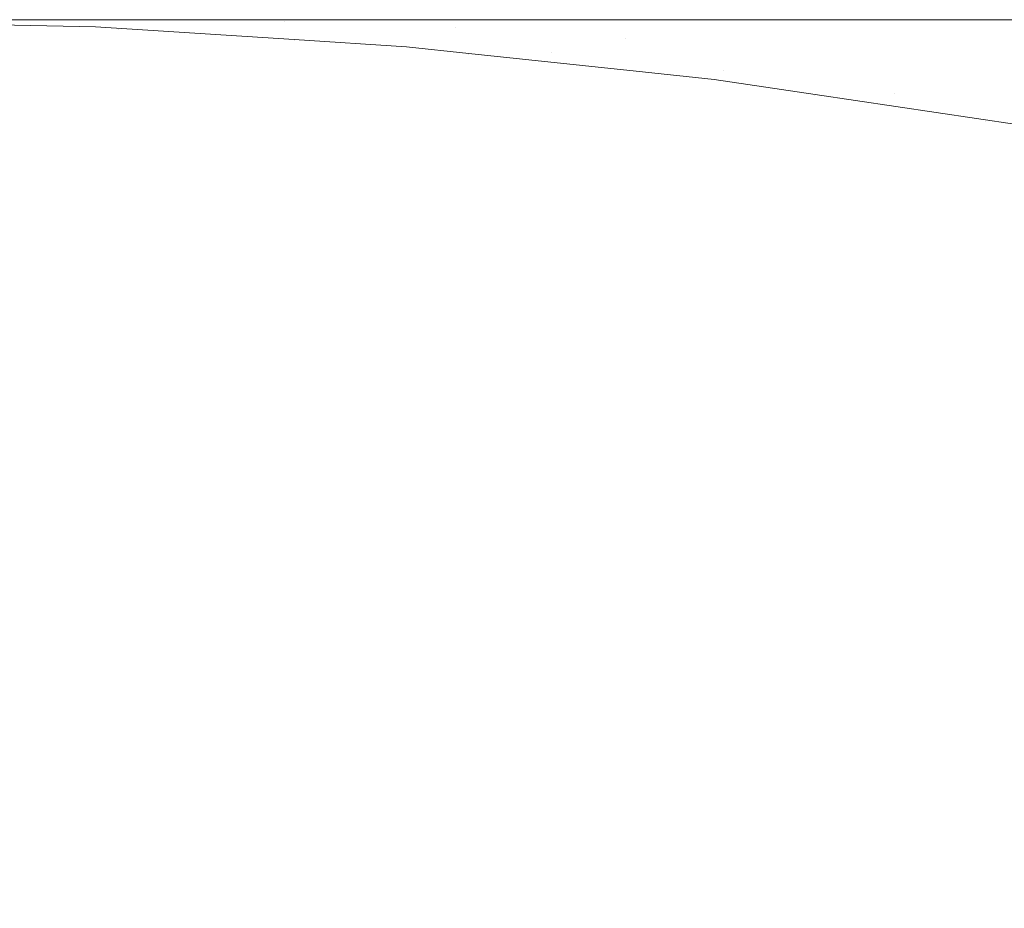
# Model space of a CAD drawing. Header units: centimetres. Extents: x -35.1 to 36.2, y 4.2 to 6.
# Tile 166 of 256: x -11.275 to -11.2516, y 5.979 to 6.0001. Entities that reach past the tile are written whole.
import ezdxf

# ---------------------------------------------------------------- set-up
doc = ezdxf.new("R2010")
doc.units = ezdxf.units.CM
doc.header["$LTSCALE"] = 2.54
doc.layers.add('Lucido design-1', color=7, linetype='Continuous')

# ---------------------------------------------------------------- blocks, each defined once
blk = doc.blocks.new('Gruppo-4-1')
at = {"color": 7, "linetype": 'Continuous', "lineweight": 9}
for points, invisible_edges in [([(-34.958478, 6.000021, -2312.419046), (-6.545495, 6.000089, -2312.42217), (-20.751986, 6.000089, -2312.42217)], 9), ([(-34.958478, 6.000021, -2312.419046), (36.07398, 6.000021, -2312.419046), (7.660997, 6.000089, -2312.42217), (-6.545495, 6.000089, -2312.42217)], 11), ([(-20.751986, 6.000089, -2312.42217), (-11.116703, 6.000089, -2312.637665), (-11.128906, 6.000089, -2312.641752)], 9), ([(-20.751986, 6.000089, -2312.42217), (-11.104026, 6.000089, -2312.63398), (-11.116703, 6.000089, -2312.637665)], 9), ([(-11.128906, 6.000089, -2312.641752), (-11.140605, 6.000089, -2312.646202), (-20.751986, 6.000089, -2312.42217)], 10), ([(-11.140605, 6.000089, -2312.646202), (-11.151778, 6.000089, -2312.650977), (-20.751986, 6.000089, -2312.42217)], 10), ([(-20.751986, 6.000089, -2312.42217), (-11.090912, 6.000089, -2312.630736), (-11.104026, 6.000089, -2312.63398)], 9), ([(-11.151778, 6.000089, -2312.650977), (-11.162411, 6.000089, -2312.656038), (-20.751986, 6.000089, -2312.42217)], 10), ([(-20.751986, 6.000089, -2312.42217), (-11.077409, 6.000089, -2312.627969), (-11.090912, 6.000089, -2312.630736)], 9), ([(-11.162411, 6.000089, -2312.656038), (-11.172497, 6.000089, -2312.661347), (-20.751986, 6.000089, -2312.42217)], 10), ([(-20.751986, 6.000089, -2312.42217), (-11.06357, 6.000089, -2312.625711), (-11.077409, 6.000089, -2312.627969)], 9), ([(-20.751986, 6.000089, -2312.42217), (-11.207552, 6.000089, -2312.684526), (-11.214961, 6.000089, -2312.69061)], 9), ([(-11.172497, 6.000089, -2312.661347), (-11.182034, 6.000089, -2312.666871), (-20.751986, 6.000089, -2312.42217)], 10), ([(-11.214961, 6.000089, -2312.69061), (-11.221874, 6.000089, -2312.696773), (-20.751986, 6.000089, -2312.42217)], 10), ([(-11.221874, 6.000089, -2312.696773), (-11.228309, 6.000089, -2312.702997), (-20.751986, 6.000089, -2312.42217)], 10), ([(-20.751986, 6.000089, -2312.42217), (-11.049459, 6.000089, -2312.62399), (-11.06357, 6.000089, -2312.625711)], 9), ([(-11.228309, 6.000089, -2312.702997), (-11.234285, 6.000089, -2312.709266), (-20.751986, 6.000089, -2312.42217)], 10), ([(-11.182034, 6.000089, -2312.666871), (-11.191026, 6.000089, -2312.672576), (-20.751986, 6.000089, -2312.42217)], 10), ([(-20.751986, 6.000089, -2312.42217), (-11.035145, 6.000089, -2312.622829), (-11.048963, 6.000089, -2312.62395)], 9), ([(-11.234285, 6.000089, -2312.709266), (-11.239819, 6.000089, -2312.715567), (-20.751986, 6.000089, -2312.42217)], 10), ([(-11.048963, 6.000089, -2312.62395), (-11.049459, 6.000089, -2312.62399), (-20.751986, 6.000089, -2312.42217)], 10), ([(-11.239819, 6.000089, -2312.715567), (-11.24493, 6.000089, -2312.721888), (-20.751986, 6.000089, -2312.42217)], 10), ([(-11.01345, 6.000089, -2312.62217), (-11.0207, 6.000089, -2312.622243), (-20.751986, 6.000089, -2312.42217), (-6.545495, 6.000089, -2312.42217)], 10), ([(-11.24493, 6.000089, -2312.721888), (-11.249636, 6.000089, -2312.72822), (-20.751986, 6.000089, -2312.42217)], 10), ([(-11.0207, 6.000089, -2312.622243), (-11.035145, 6.000089, -2312.622829), (-20.751986, 6.000089, -2312.42217)], 10), ([(-11.249636, 6.000089, -2312.72822), (-11.253954, 6.000089, -2312.734556), (-20.751986, 6.000089, -2312.42217)], 10), ([(-11.191026, 6.000089, -2312.672576), (-11.199479, 6.000089, -2312.678431), (-20.751986, 6.000089, -2312.42217)], 10), ([(-11.199479, 6.000089, -2312.678431), (-11.207552, 6.000089, -2312.684526), (-20.751986, 6.000089, -2312.42217)], 10), ([(-11.253954, 6.000089, -2312.734556), (-11.257902, 6.000089, -2312.740891), (-20.751986, 6.000089, -2312.42217)], 10), ([(-11.257902, 6.000089, -2312.740891), (-11.261495, 6.000089, -2312.74722), (-20.751986, 6.000089, -2312.42217)], 10), ([(-11.261495, 6.000089, -2312.74722), (-11.264747, 6.000089, -2312.75354), (-20.751986, 6.000089, -2312.42217)], 10), ([(-11.264747, 6.000089, -2312.75354), (-11.267672, 6.000089, -2312.75985), (-20.751986, 6.000089, -2312.42217)], 10), ([(-20.751986, 6.000089, -2312.42217), (-11.272588, 6.000089, -2312.772437), (-11.27275, 6.000089, -2312.772942)], 9), ([(-11.267672, 6.000089, -2312.75985), (-11.270282, 6.000089, -2312.766149), (-20.751986, 6.000089, -2312.42217)], 10), ([(-11.270282, 6.000089, -2312.766149), (-11.272588, 6.000089, -2312.772437), (-20.751986, 6.000089, -2312.42217)], 10), ([(-11.27275, 6.000089, -2312.772942), (-11.274601, 6.000089, -2312.778716), (-20.751986, 6.000089, -2312.42217)], 10), ([(-11.274601, 6.000089, -2312.778716), (-11.276327, 6.000089, -2312.784986), (-20.751986, 6.000089, -2312.42217)], 10), ([(-11.278951, 6.000089, -2312.797511), (-11.277775, 6.000089, -2312.791251), (-11.268709, 6.00004, -2312.773708), (-11.276814, 5.999998, -2312.82217)], 14), ([(-11.277775, 6.000089, -2312.791251), (-11.276327, 6.000089, -2312.784986), (-11.268709, 6.00004, -2312.773708)], 10), ([(-11.273193, 5.999919, -2312.82217), (-11.276814, 5.999998, -2312.82217), (-11.268709, 6.00004, -2312.773708)], 10), ([(-11.276327, 6.000089, -2312.784986), (-11.274601, 6.000089, -2312.778716), (-11.268709, 6.00004, -2312.773708)], 10), ([(-11.274601, 6.000089, -2312.778716), (-11.27275, 6.000089, -2312.772942), (-11.268709, 6.00004, -2312.773708)], 10), ([(-11.268709, 6.00004, -2312.773708), (-11.264664, 5.999894, -2312.774476), (-11.273193, 5.999919, -2312.82217)], 11), ([(-11.268709, 6.00004, -2312.773708), (-11.27275, 6.000089, -2312.772942), (-11.272588, 6.000089, -2312.772437), (-11.270282, 6.000089, -2312.766149)], 9), ([(-11.270282, 6.000089, -2312.766149), (-11.267672, 6.000089, -2312.75985), (-11.268709, 6.00004, -2312.773708)], 10), ([(-11.267672, 6.000089, -2312.75985), (-11.264747, 6.000089, -2312.75354), (-11.268709, 6.00004, -2312.773708)], 10), ([(-11.264747, 6.000089, -2312.75354), (-11.261495, 6.000089, -2312.74722), (-11.268709, 6.00004, -2312.773708)], 10), ([(-11.261495, 6.000089, -2312.74722), (-11.257902, 6.000089, -2312.740891), (-11.245829, 6.00004, -2312.729523), (-11.268709, 6.00004, -2312.773708)], 14), ([(-11.245829, 6.00004, -2312.729523), (-11.242146, 5.999894, -2312.730991), (-11.264664, 5.999894, -2312.774476), (-11.268709, 6.00004, -2312.773708)], 15), ([(-11.257902, 6.000089, -2312.740891), (-11.253954, 6.000089, -2312.734556), (-11.245829, 6.00004, -2312.729523)], 10), ([(-11.253954, 6.000089, -2312.734556), (-11.249636, 6.000089, -2312.72822), (-11.245829, 6.00004, -2312.729523)], 10), ([(-34.958478, 6.000021, -2312.419046), (-34.958478, 5.999993, -2312.417808), (36.07398, 5.999993, -2312.417808), (36.07398, 6.000021, -2312.419046)], 10), ([(36.07398, 5.999993, -2312.417808), (-34.958478, 5.999993, -2312.417808), (-34.958478, 5.999708, -2312.413454), (36.07398, 5.999708, -2312.413454)], 5), ([(-11.276821, 5.999845, -2313.028414), (-11.272656, 5.999699, -2313.028414), (-11.272676, 5.999456, -2313.031524), (-11.276831, 5.999602, -2313.031524)], 15), ([(-11.276815, 5.999991, -2313.025294), (-11.272643, 5.999845, -2313.025294), (-11.272656, 5.999699, -2313.028414), (-11.276821, 5.999845, -2313.028414)], 15), ([(-11.276815, 5.999991, -2313.025294), (-11.276814, 5.999998, -2313.02217), (-11.273193, 5.999919, -2313.02217)], 9), ([(-11.273193, 5.999919, -2313.02217), (-11.272643, 5.999845, -2313.025294), (-11.276815, 5.999991, -2313.025294)], 11), ([(-11.276814, 5.999998, -2312.82217), (-11.273193, 5.999919, -2312.82217), (-11.273193, 5.999919, -2313.02217), (-11.276814, 5.999998, -2313.02217)], 10), ([(-11.268481, 5.999615, -2313.02217), (-11.273193, 5.999919, -2313.02217), (-11.273193, 5.999919, -2312.82217), (-11.268481, 5.999615, -2312.82217)], 10), ([(-11.268481, 5.999615, -2312.82217), (-11.273193, 5.999919, -2312.82217), (-11.264664, 5.999894, -2312.774476)], 10), ([(-11.272643, 5.999845, -2313.025294), (-11.273193, 5.999919, -2313.02217), (-11.268481, 5.999615, -2313.02217)], 9), ([(-11.268503, 5.999456, -2313.028414), (-11.272656, 5.999699, -2313.028414), (-11.272643, 5.999845, -2313.025294), (-11.268484, 5.999602, -2313.025294)], 15), ([(-11.268481, 5.999615, -2313.02217), (-11.268484, 5.999602, -2313.025294), (-11.272643, 5.999845, -2313.025294)], 11), ([(-11.264664, 5.999894, -2312.774476), (-11.260631, 5.99965, -2312.775242), (-11.268481, 5.999615, -2312.82217)], 11), ([(-11.260631, 5.99965, -2312.775242), (-11.264664, 5.999894, -2312.774476), (-11.242146, 5.999894, -2312.730991), (-11.238475, 5.99965, -2312.732454)], 15), ([(36.07398, 5.999708, -2312.413454), (-34.958478, 5.999708, -2312.413454), (-34.958478, 5.999233, -2312.409117), (36.07398, 5.999233, -2312.409117)], 5), ([(-11.276831, 5.999602, -2313.031524), (-11.272676, 5.999456, -2313.031524), (-11.272704, 5.999117, -2313.034621), (-11.276845, 5.999262, -2313.034621)], 15), ([(-11.268533, 5.999214, -2313.031524), (-11.272676, 5.999456, -2313.031524), (-11.272656, 5.999699, -2313.028414), (-11.268503, 5.999456, -2313.028414)], 15), ([(-11.268484, 5.999602, -2313.025294), (-11.264344, 5.999262, -2313.025294), (-11.264368, 5.999117, -2313.028414), (-11.268503, 5.999456, -2313.028414)], 15), ([(-11.268484, 5.999602, -2313.025294), (-11.268481, 5.999615, -2313.02217), (-11.265819, 5.999443, -2313.02217)], 9), ([(-11.265819, 5.999443, -2313.02217), (-11.264344, 5.999262, -2313.025294), (-11.268484, 5.999602, -2313.025294)], 11), ([(-11.268481, 5.999615, -2312.82217), (-11.260631, 5.99965, -2312.775242), (-11.262383, 5.99931, -2312.798818)], 11), ([(-11.268481, 5.999615, -2312.82217), (-11.265819, 5.999443, -2312.82217), (-11.265819, 5.999443, -2313.02217), (-11.268481, 5.999615, -2313.02217)], 10), ([(-11.262383, 5.99931, -2312.798818), (-11.265819, 5.999443, -2312.82217), (-11.268481, 5.999615, -2312.82217)], 9), ([(-11.260631, 5.99965, -2312.775242), (-11.256616, 5.99931, -2312.776004), (-11.262383, 5.99931, -2312.798818)], 11), ([(-11.260631, 5.99965, -2312.775242), (-11.238475, 5.99965, -2312.732454), (-11.247294, 5.99931, -2312.754228)], 11), ([(-11.247294, 5.99931, -2312.754228), (-11.256616, 5.99931, -2312.776004), (-11.260631, 5.99965, -2312.775242)], 11), ([(-11.268576, 5.998875, -2313.034621), (-11.272704, 5.999117, -2313.034621), (-11.272676, 5.999456, -2313.031524), (-11.268533, 5.999214, -2313.031524)], 15), ([(-11.268503, 5.999456, -2313.028414), (-11.264368, 5.999117, -2313.028414), (-11.264409, 5.998875, -2313.031524), (-11.268533, 5.999214, -2313.031524)], 15), ([(-11.264338, 5.999286, -2313.02217), (-11.265819, 5.999443, -2313.02217), (-11.265819, 5.999443, -2312.82217), (-11.264338, 5.999286, -2312.82217)], 10), ([(-11.262383, 5.99931, -2312.798818), (-11.264338, 5.999286, -2312.82217), (-11.265819, 5.999443, -2312.82217)], 9), ([(-11.265819, 5.999443, -2313.02217), (-11.264338, 5.999286, -2313.02217), (-11.264344, 5.999262, -2313.025294)], 10), ([(36.07398, 5.999233, -2312.409117), (-34.958478, 5.999233, -2312.409117), (-34.958478, 5.998569, -2312.404805), (36.07398, 5.998569, -2312.404805)], 5), ([(-11.276845, 5.999262, -2313.034621), (-11.272704, 5.999117, -2313.034621), (-11.272741, 5.998683, -2313.0377), (-11.276863, 5.998827, -2313.0377)], 15), ([(-11.26863, 5.998442, -2313.0377), (-11.272741, 5.998683, -2313.0377), (-11.272704, 5.999117, -2313.034621), (-11.268576, 5.998875, -2313.034621)], 15), ([(-11.268533, 5.999214, -2313.031524), (-11.264409, 5.998875, -2313.031524), (-11.264465, 5.998538, -2313.034621), (-11.268576, 5.998875, -2313.034621)], 15), ([(-11.260308, 5.998442, -2313.031524), (-11.264409, 5.998875, -2313.031524), (-11.264368, 5.999117, -2313.028414), (-11.260258, 5.998683, -2313.028414)], 15), ([(-11.260258, 5.998683, -2313.028414), (-11.264368, 5.999117, -2313.028414), (-11.264344, 5.999262, -2313.025294), (-11.260227, 5.998827, -2313.025294)], 15), ([(-11.260227, 5.998827, -2313.025294), (-11.264344, 5.999262, -2313.025294), (-11.264338, 5.999286, -2313.02217), (-11.26022, 5.998848, -2313.02217)], 11), ([(-11.26022, 5.998848, -2312.82217), (-11.264338, 5.999286, -2312.82217), (-11.262383, 5.99931, -2312.798818), (-11.258297, 5.998875, -2312.799201)], 14), ([(-11.264338, 5.999286, -2312.82217), (-11.26022, 5.998848, -2312.82217), (-11.26022, 5.998848, -2313.02217), (-11.264338, 5.999286, -2313.02217)], 10), ([(-11.258297, 5.998875, -2312.799201), (-11.262383, 5.99931, -2312.798818), (-11.256616, 5.99931, -2312.776004), (-11.252624, 5.998875, -2312.776762)], 15), ([(-11.252624, 5.998875, -2312.776762), (-11.256616, 5.99931, -2312.776004), (-11.247294, 5.99931, -2312.754228), (-11.243455, 5.998875, -2312.755343)], 15), ([(-11.268576, 5.998875, -2313.034621), (-11.264465, 5.998538, -2313.034621), (-11.264538, 5.998107, -2313.0377), (-11.26863, 5.998442, -2313.0377)], 15), ([(-11.260379, 5.998107, -2313.034621), (-11.264465, 5.998538, -2313.034621), (-11.264409, 5.998875, -2313.031524), (-11.260308, 5.998442, -2313.031524)], 15), ([(-11.258524, 5.998668, -2312.82217), (-11.26022, 5.998848, -2312.82217), (-11.258297, 5.998875, -2312.799201)], 10), ([(-11.256133, 5.998313, -2312.82217), (-11.258524, 5.998668, -2312.82217), (-11.258297, 5.998875, -2312.799201)], 10), ([(-11.258297, 5.998875, -2312.799201), (-11.25424, 5.998346, -2312.799582), (-11.256133, 5.998313, -2312.82217)], 11), ([(-11.252624, 5.998875, -2312.776762), (-11.248661, 5.998346, -2312.777514), (-11.25424, 5.998346, -2312.799582), (-11.258297, 5.998875, -2312.799201)], 15), ([(-11.243455, 5.998875, -2312.755343), (-11.239645, 5.998346, -2312.75645), (-11.248661, 5.998346, -2312.777514), (-11.252624, 5.998875, -2312.776762)], 15), ([(-11.276863, 5.998827, -2313.0377), (-11.272741, 5.998683, -2313.0377), (-11.272785, 5.998154, -2313.040757), (-11.276885, 5.998298, -2313.040757)], 15), ([(-11.268696, 5.997915, -2313.040757), (-11.272785, 5.998154, -2313.040757), (-11.272741, 5.998683, -2313.0377), (-11.26863, 5.998442, -2313.0377)], 15), ([(-11.260258, 5.998683, -2313.028414), (-11.256177, 5.998154, -2313.028414), (-11.256237, 5.997915, -2313.031524), (-11.260308, 5.998442, -2313.031524)], 15), ([(-11.260227, 5.998827, -2313.025294), (-11.256141, 5.998298, -2313.025294), (-11.256177, 5.998154, -2313.028414), (-11.260258, 5.998683, -2313.028414)], 15), ([(-11.260227, 5.998827, -2313.025294), (-11.26022, 5.998848, -2313.02217), (-11.258524, 5.998668, -2313.02217)], 9), ([(-11.256141, 5.998298, -2313.025294), (-11.260227, 5.998827, -2313.025294), (-11.258524, 5.998668, -2313.02217)], 11), ([(-11.26022, 5.998848, -2312.82217), (-11.258524, 5.998668, -2312.82217), (-11.258524, 5.998668, -2313.02217), (-11.26022, 5.998848, -2313.02217)], 10), ([(-11.256133, 5.998313, -2313.02217), (-11.258524, 5.998668, -2313.02217), (-11.258524, 5.998668, -2312.82217), (-11.256133, 5.998313, -2312.82217)], 10), ([(-11.258524, 5.998668, -2313.02217), (-11.256133, 5.998313, -2313.02217), (-11.256141, 5.998298, -2313.025294)], 10), ([(36.07398, 5.998569, -2312.404805), (-34.958478, 5.998569, -2312.404805), (-34.958478, 5.997718, -2312.400526), (36.07398, 5.997718, -2312.400526)], 5), ([(-11.26863, 5.998442, -2313.0377), (-11.264538, 5.998107, -2313.0377), (-11.264626, 5.997582, -2313.040757), (-11.268696, 5.997915, -2313.040757)], 15), ([(-11.260469, 5.997677, -2313.0377), (-11.264538, 5.998107, -2313.0377), (-11.264465, 5.998538, -2313.034621), (-11.260379, 5.998107, -2313.034621)], 15), ([(-11.260308, 5.998442, -2313.031524), (-11.256237, 5.997915, -2313.031524), (-11.256322, 5.997582, -2313.034621), (-11.260379, 5.998107, -2313.034621)], 15), ([(-11.276885, 5.998298, -2313.040757), (-11.272785, 5.998154, -2313.040757), (-11.272837, 5.997534, -2313.043786), (-11.276911, 5.997677, -2313.043786)], 15), ([(-11.252132, 5.997534, -2313.028414), (-11.256177, 5.998154, -2313.028414), (-11.256141, 5.998298, -2313.025294), (-11.25209, 5.997677, -2313.025294)], 15), ([(-11.25209, 5.997677, -2313.025294), (-11.256141, 5.998298, -2313.025294), (-11.256133, 5.998313, -2313.02217)], 11), ([(-11.251348, 5.997602, -2312.82217), (-11.256133, 5.998313, -2312.82217), (-11.25424, 5.998346, -2312.799582)], 10), ([(-11.256133, 5.998313, -2312.82217), (-11.251348, 5.997602, -2312.82217), (-11.251348, 5.997602, -2313.02217), (-11.256133, 5.998313, -2313.02217)], 10), ([(-11.256133, 5.998313, -2313.02217), (-11.251348, 5.997602, -2313.02217), (-11.25209, 5.997677, -2313.025294)], 10), ([(-11.25424, 5.998346, -2312.799582), (-11.250218, 5.997724, -2312.799959), (-11.251348, 5.997602, -2312.82217)], 11), ([(-11.250218, 5.997724, -2312.799959), (-11.25424, 5.998346, -2312.799582), (-11.248661, 5.998346, -2312.777514), (-11.244733, 5.997724, -2312.77826)], 15), ([(-11.268774, 5.997296, -2313.043786), (-11.272837, 5.997534, -2313.043786), (-11.272785, 5.998154, -2313.040757), (-11.268696, 5.997915, -2313.040757)], 15), ([(-11.260579, 5.997154, -2313.040757), (-11.264626, 5.997582, -2313.040757), (-11.264538, 5.998107, -2313.0377), (-11.260469, 5.997677, -2313.0377)], 15), ([(-11.260379, 5.998107, -2313.034621), (-11.256322, 5.997582, -2313.034621), (-11.25643, 5.997154, -2313.0377), (-11.260469, 5.997677, -2313.0377)], 15), ([(-11.252202, 5.997296, -2313.031524), (-11.256237, 5.997915, -2313.031524), (-11.256177, 5.998154, -2313.028414), (-11.252132, 5.997534, -2313.028414)], 15), ([(36.07398, 5.997718, -2312.400526), (-34.958478, 5.997718, -2312.400526), (-34.958478, 5.996681, -2312.396288), (36.07398, 5.996681, -2312.396288)], 5), ([(-11.268696, 5.997915, -2313.040757), (-11.264626, 5.997582, -2313.040757), (-11.264729, 5.996965, -2313.043786), (-11.268774, 5.997296, -2313.043786)], 15), ([(-11.2523, 5.996965, -2313.034621), (-11.256322, 5.997582, -2313.034621), (-11.256237, 5.997915, -2313.031524), (-11.252202, 5.997296, -2313.031524)], 15), ([(-11.276911, 5.997677, -2313.043786), (-11.272837, 5.997534, -2313.043786), (-11.272896, 5.996823, -2313.046785), (-11.276941, 5.996964, -2313.046785)], 15), ([(-11.268863, 5.996587, -2313.046785), (-11.272896, 5.996823, -2313.046785), (-11.272837, 5.997534, -2313.043786), (-11.268774, 5.997296, -2313.043786)], 15), ([(-11.260708, 5.99654, -2313.043786), (-11.264729, 5.996965, -2313.043786), (-11.264626, 5.997582, -2313.040757), (-11.260579, 5.997154, -2313.040757)], 15), ([(-11.260469, 5.997677, -2313.0377), (-11.25643, 5.997154, -2313.0377), (-11.256562, 5.996634, -2313.040757), (-11.260579, 5.997154, -2313.040757)], 15), ([(-11.252426, 5.99654, -2313.0377), (-11.25643, 5.997154, -2313.0377), (-11.256322, 5.997582, -2313.034621), (-11.2523, 5.996965, -2313.034621)], 15), ([(-11.252132, 5.997534, -2313.028414), (-11.248128, 5.996823, -2313.028414), (-11.248208, 5.996587, -2313.031524), (-11.252202, 5.997296, -2313.031524)], 15), ([(-11.25209, 5.997677, -2313.025294), (-11.24808, 5.996964, -2313.025294), (-11.248128, 5.996823, -2313.028414), (-11.252132, 5.997534, -2313.028414)], 15), ([(-11.24808, 5.996964, -2313.025294), (-11.25209, 5.997677, -2313.025294), (-11.251348, 5.997602, -2313.02217)], 11), ([(-11.268774, 5.997296, -2313.043786), (-11.264729, 5.996965, -2313.043786), (-11.264848, 5.996257, -2313.046785), (-11.268863, 5.996587, -2313.046785)], 15), ([(-11.252202, 5.997296, -2313.031524), (-11.248208, 5.996587, -2313.031524), (-11.24832, 5.996257, -2313.034621), (-11.2523, 5.996965, -2313.034621)], 15), ([(-11.260579, 5.997154, -2313.040757), (-11.256562, 5.996634, -2313.040757), (-11.256716, 5.996023, -2313.043786), (-11.260708, 5.99654, -2313.043786)], 15), ([(-11.252579, 5.996023, -2313.040757), (-11.256562, 5.996634, -2313.040757), (-11.25643, 5.997154, -2313.0377), (-11.252426, 5.99654, -2313.0377)], 15), ([(-11.276941, 5.996964, -2313.046785), (-11.272896, 5.996823, -2313.046785), (-11.272963, 5.996023, -2313.04975), (-11.276975, 5.996163, -2313.04975)], 15), ([(-11.268964, 5.995789, -2313.04975), (-11.272963, 5.996023, -2313.04975), (-11.272896, 5.996823, -2313.046785), (-11.268863, 5.996587, -2313.046785)], 15), ([(-11.260856, 5.995836, -2313.046785), (-11.264848, 5.996257, -2313.046785), (-11.264729, 5.996965, -2313.043786), (-11.260708, 5.99654, -2313.043786)], 15), ([(-11.2523, 5.996965, -2313.034621), (-11.24832, 5.996257, -2313.034621), (-11.248463, 5.995836, -2313.0377), (-11.252426, 5.99654, -2313.0377)], 15), ([(36.07398, 5.996681, -2312.396288), (-34.958478, 5.996681, -2312.396288), (-34.958478, 5.99546, -2312.392099), (36.07398, 5.99546, -2312.392099)], 5), ([(-11.268863, 5.996587, -2313.046785), (-11.264848, 5.996257, -2313.046785), (-11.264982, 5.995462, -2313.04975), (-11.268964, 5.995789, -2313.04975)], 15), ([(-11.260708, 5.99654, -2313.043786), (-11.256716, 5.996023, -2313.043786), (-11.256893, 5.995323, -2313.046785), (-11.260856, 5.995836, -2313.046785)], 15), ([(-11.252759, 5.995416, -2313.043786), (-11.256716, 5.996023, -2313.043786), (-11.256562, 5.996634, -2313.040757), (-11.252579, 5.996023, -2313.040757)], 15), ([(-11.252426, 5.99654, -2313.0377), (-11.248463, 5.995836, -2313.0377), (-11.248637, 5.995323, -2313.040757), (-11.252579, 5.996023, -2313.040757)], 15), ([(-11.276975, 5.996163, -2313.04975), (-11.272963, 5.996023, -2313.04975), (-11.273038, 5.995136, -2313.052675), (-11.277012, 5.995276, -2313.052675)], 15), ([(-11.261023, 5.995044, -2313.04975), (-11.264982, 5.995462, -2313.04975), (-11.264848, 5.996257, -2313.046785), (-11.260856, 5.995836, -2313.046785)], 15), ([(-11.269075, 5.994905, -2313.052675), (-11.273038, 5.995136, -2313.052675), (-11.272963, 5.996023, -2313.04975), (-11.268964, 5.995789, -2313.04975)], 15), ([(-11.260856, 5.995836, -2313.046785), (-11.256893, 5.995323, -2313.046785), (-11.257093, 5.994535, -2313.04975), (-11.261023, 5.995044, -2313.04975)], 15), ([(-11.252965, 5.99472, -2313.046785), (-11.256893, 5.995323, -2313.046785), (-11.256716, 5.996023, -2313.043786), (-11.252759, 5.995416, -2313.043786)], 15), ([(-11.252579, 5.996023, -2313.040757), (-11.248637, 5.995323, -2313.040757), (-11.248842, 5.99472, -2313.043786), (-11.252759, 5.995416, -2313.043786)], 15), ([(-11.268964, 5.995789, -2313.04975), (-11.264982, 5.995462, -2313.04975), (-11.26513, 5.994581, -2313.052675), (-11.269075, 5.994905, -2313.052675)], 15), ([(36.07398, 5.99546, -2312.392099), (-34.958478, 5.99546, -2312.392099), (-34.958478, 5.994058, -2312.387968), (36.07398, 5.994058, -2312.387968)], 5), ([(-11.261207, 5.994167, -2313.052675), (-11.26513, 5.994581, -2313.052675), (-11.264982, 5.995462, -2313.04975), (-11.261023, 5.995044, -2313.04975)], 15), ([(-11.252759, 5.995416, -2313.043786), (-11.248842, 5.99472, -2313.043786), (-11.249077, 5.99403, -2313.046785), (-11.252965, 5.99472, -2313.046785)], 15), ([(-11.277012, 5.995276, -2313.052675), (-11.273038, 5.995136, -2313.052675), (-11.273119, 5.994166, -2313.055559), (-11.277052, 5.994304, -2313.055559)], 15), ([(-11.269196, 5.993937, -2313.055559), (-11.273119, 5.994166, -2313.055559), (-11.273038, 5.995136, -2313.052675), (-11.269075, 5.994905, -2313.052675)], 15), ([(-11.253197, 5.993938, -2313.04975), (-11.257093, 5.994535, -2313.04975), (-11.256893, 5.995323, -2313.046785), (-11.252965, 5.99472, -2313.046785)], 15), ([(-11.269075, 5.994905, -2313.052675), (-11.26513, 5.994581, -2313.052675), (-11.265291, 5.993616, -2313.055559), (-11.269196, 5.993937, -2313.055559)], 15), ([(-11.261023, 5.995044, -2313.04975), (-11.257093, 5.994535, -2313.04975), (-11.257313, 5.993663, -2313.052675), (-11.261207, 5.994167, -2313.052675)], 15), ([(-11.252965, 5.99472, -2313.046785), (-11.249077, 5.99403, -2313.046785), (-11.249341, 5.993253, -2313.04975), (-11.253197, 5.993938, -2313.04975)], 15), ([(-11.261409, 5.993206, -2313.055559), (-11.265291, 5.993616, -2313.055559), (-11.26513, 5.994581, -2313.052675), (-11.261207, 5.994167, -2313.052675)], 15), ([(-11.253454, 5.993071, -2313.052675), (-11.257313, 5.993663, -2313.052675), (-11.257093, 5.994535, -2313.04975), (-11.253197, 5.993938, -2313.04975)], 15), ([(-11.277052, 5.994304, -2313.055559), (-11.273119, 5.994166, -2313.055559), (-11.273207, 5.993114, -2313.058396), (-11.277096, 5.993251, -2313.058396)], 15), ([(36.07398, 5.994058, -2312.387968), (-34.958478, 5.994058, -2312.387968), (-34.958478, 5.992477, -2312.383902), (36.07398, 5.992477, -2312.383902)], 5), ([(-11.269328, 5.992888, -2313.058396), (-11.273207, 5.993114, -2313.058396), (-11.273119, 5.994166, -2313.055559), (-11.269196, 5.993937, -2313.055559)], 15), ([(-11.261207, 5.994167, -2313.052675), (-11.257313, 5.993663, -2313.052675), (-11.257555, 5.992707, -2313.055559), (-11.261409, 5.993206, -2313.055559)], 15), ([(-11.269196, 5.993937, -2313.055559), (-11.265291, 5.993616, -2313.055559), (-11.265467, 5.992571, -2313.058396), (-11.269328, 5.992888, -2313.058396)], 15), ([(-11.253197, 5.993938, -2313.04975), (-11.249341, 5.993253, -2313.04975), (-11.249633, 5.992392, -2313.052675), (-11.253454, 5.993071, -2313.052675)], 15), ([(-11.261628, 5.992165, -2313.058396), (-11.265467, 5.992571, -2313.058396), (-11.265291, 5.993616, -2313.055559), (-11.261409, 5.993206, -2313.055559)], 15), ([(-11.253735, 5.992121, -2313.055559), (-11.257555, 5.992707, -2313.055559), (-11.257313, 5.993663, -2313.052675), (-11.253454, 5.993071, -2313.052675)], 15), ([(-11.277096, 5.993251, -2313.058396), (-11.273207, 5.993114, -2313.058396), (-11.273301, 5.991984, -2313.061185), (-11.277144, 5.992119, -2313.061185)], 15), ([(-11.26947, 5.99176, -2313.061185), (-11.273301, 5.991984, -2313.061185), (-11.273207, 5.993114, -2313.058396), (-11.269328, 5.992888, -2313.058396)], 15), ([(-11.261409, 5.993206, -2313.055559), (-11.257555, 5.992707, -2313.055559), (-11.257817, 5.991672, -2313.058396), (-11.261628, 5.992165, -2313.058396)], 15), ([(-11.253454, 5.993071, -2313.052675), (-11.249633, 5.992392, -2313.052675), (-11.249953, 5.99145, -2313.055559), (-11.253735, 5.992121, -2313.055559)], 15), ([(-11.269328, 5.992888, -2313.058396), (-11.265467, 5.992571, -2313.058396), (-11.265656, 5.991447, -2313.061185), (-11.26947, 5.99176, -2313.061185)], 15), ([(-11.261863, 5.991047, -2313.061185), (-11.265656, 5.991447, -2313.061185), (-11.265467, 5.992571, -2313.058396), (-11.261628, 5.992165, -2313.058396)], 15), ([(-11.25404, 5.991093, -2313.058396), (-11.257817, 5.991672, -2313.058396), (-11.257555, 5.992707, -2313.055559), (-11.253735, 5.992121, -2313.055559)], 15), ([(36.07398, 5.992477, -2312.383902), (-34.958478, 5.992477, -2312.383902), (-34.958478, 5.990719, -2312.379908), (36.07398, 5.990719, -2312.379908)], 5), ([(-11.277144, 5.992119, -2313.061185), (-11.273301, 5.991984, -2313.061185), (-11.273402, 5.990778, -2313.063922), (-11.277194, 5.990911, -2313.063922)], 15), ([(-11.261628, 5.992165, -2313.058396), (-11.257817, 5.991672, -2313.058396), (-11.258099, 5.990559, -2313.061185), (-11.261863, 5.991047, -2313.061185)], 15), ([(-11.253735, 5.992121, -2313.055559), (-11.249953, 5.99145, -2313.055559), (-11.2503, 5.990428, -2313.058396), (-11.25404, 5.991093, -2313.058396)], 15), ([(-11.269621, 5.990557, -2313.063922), (-11.273402, 5.990778, -2313.063922), (-11.273301, 5.991984, -2313.061185), (-11.26947, 5.99176, -2313.061185)], 15), ([(-11.26947, 5.99176, -2313.061185), (-11.265656, 5.991447, -2313.061185), (-11.265857, 5.990248, -2313.063922), (-11.269621, 5.990557, -2313.063922)], 15), ([(-11.254367, 5.989987, -2313.061185), (-11.258099, 5.990559, -2313.061185), (-11.257817, 5.991672, -2313.058396), (-11.25404, 5.991093, -2313.058396)], 15), ([(-11.262114, 5.989853, -2313.063922), (-11.265857, 5.990248, -2313.063922), (-11.265656, 5.991447, -2313.061185), (-11.261863, 5.991047, -2313.061185)], 15), ([(-11.261863, 5.991047, -2313.061185), (-11.258099, 5.990559, -2313.061185), (-11.258399, 5.989372, -2313.063922), (-11.262114, 5.989853, -2313.063922)], 15), ([(-11.25404, 5.991093, -2313.058396), (-11.2503, 5.990428, -2313.058396), (-11.250673, 5.989331, -2313.061185), (-11.254367, 5.989987, -2313.061185)], 15), ([(36.07398, 5.990719, -2312.379908), (-34.958478, 5.990719, -2312.379908), (-34.958478, 5.98879, -2312.375995), (36.07398, 5.98879, -2312.375995)], 5), ([(-11.277194, 5.990911, -2313.063922), (-11.273402, 5.990778, -2313.063922), (-11.273509, 5.9895, -2313.066604), (-11.277248, 5.989631, -2313.066604)], 15), ([(-11.269782, 5.989282, -2313.066604), (-11.273509, 5.9895, -2313.066604), (-11.273402, 5.990778, -2313.063922), (-11.269621, 5.990557, -2313.063922)], 15), ([(-11.269621, 5.990557, -2313.063922), (-11.265857, 5.990248, -2313.063922), (-11.26607, 5.988977, -2313.066604), (-11.269782, 5.989282, -2313.066604)], 15), ([(-11.254716, 5.988807, -2313.063922), (-11.258399, 5.989372, -2313.063922), (-11.258099, 5.990559, -2313.061185), (-11.254367, 5.989987, -2313.061185)], 15), ([(-11.262381, 5.988587, -2313.066604), (-11.26607, 5.988977, -2313.066604), (-11.265857, 5.990248, -2313.063922), (-11.262114, 5.989853, -2313.063922)], 15), ([(-11.262114, 5.989853, -2313.063922), (-11.258399, 5.989372, -2313.063922), (-11.258718, 5.988113, -2313.066604), (-11.262381, 5.988587, -2313.066604)], 15), ([(-11.254367, 5.989987, -2313.061185), (-11.250673, 5.989331, -2313.061185), (-11.251071, 5.98816, -2313.063922), (-11.254716, 5.988807, -2313.063922)], 15), ([(-11.277248, 5.989631, -2313.066604), (-11.273509, 5.9895, -2313.066604), (-11.273622, 5.988152, -2313.069229), (-11.277304, 5.988281, -2313.069229)], 15), ([(-11.269951, 5.987937, -2313.069229), (-11.273622, 5.988152, -2313.069229), (-11.273509, 5.9895, -2313.066604), (-11.269782, 5.989282, -2313.066604)], 15), ([(-11.255087, 5.987556, -2313.066604), (-11.258718, 5.988113, -2313.066604), (-11.258399, 5.989372, -2313.063922), (-11.254716, 5.988807, -2313.063922)], 15), ([(-11.269782, 5.989282, -2313.066604), (-11.26607, 5.988977, -2313.066604), (-11.266295, 5.987637, -2313.069229), (-11.269951, 5.987937, -2313.069229)], 15), ([(-11.262661, 5.987253, -2313.069229), (-11.266295, 5.987637, -2313.069229), (-11.26607, 5.988977, -2313.066604), (-11.262381, 5.988587, -2313.066604)], 15), ([(36.07398, 5.98879, -2312.375995), (-34.958478, 5.98879, -2312.375995), (-34.958478, 5.986691, -2312.37217), (36.07398, 5.986691, -2312.37217)], 5), ([(-11.254716, 5.988807, -2313.063922), (-11.251071, 5.98816, -2313.063922), (-11.251493, 5.986918, -2313.066604), (-11.255087, 5.987556, -2313.066604)], 15), ([(-11.262381, 5.988587, -2313.066604), (-11.258718, 5.988113, -2313.066604), (-11.259053, 5.986786, -2313.069229), (-11.262661, 5.987253, -2313.069229)], 15), ([(-11.277304, 5.988281, -2313.069229), (-11.273622, 5.988152, -2313.069229), (-11.27374, 5.986738, -2313.071794), (-11.277363, 5.986865, -2313.071794)], 15), ([(-11.270128, 5.986527, -2313.071794), (-11.27374, 5.986738, -2313.071794), (-11.273622, 5.988152, -2313.069229), (-11.269951, 5.987937, -2313.069229)], 15), ([(-11.269951, 5.987937, -2313.069229), (-11.266295, 5.987637, -2313.069229), (-11.266531, 5.986232, -2313.071794), (-11.270128, 5.986527, -2313.071794)], 15), ([(-11.255477, 5.986238, -2313.069229), (-11.259053, 5.986786, -2313.069229), (-11.258718, 5.988113, -2313.066604), (-11.255087, 5.987556, -2313.066604)], 15), ([(-11.262955, 5.985854, -2313.071794), (-11.266531, 5.986232, -2313.071794), (-11.266295, 5.987637, -2313.069229), (-11.262661, 5.987253, -2313.069229)], 15), ([(-11.255087, 5.987556, -2313.066604), (-11.251493, 5.986918, -2313.066604), (-11.251938, 5.985609, -2313.069229), (-11.255477, 5.986238, -2313.069229)], 15), ([(-11.262661, 5.987253, -2313.069229), (-11.259053, 5.986786, -2313.069229), (-11.259406, 5.985395, -2313.071794), (-11.262955, 5.985854, -2313.071794)], 15), ([(-11.277363, 5.986865, -2313.071794), (-11.27374, 5.986738, -2313.071794), (-11.273864, 5.985262, -2313.074297), (-11.277425, 5.985386, -2313.074297)], 15), ([(-11.270313, 5.985054, -2313.074297), (-11.273864, 5.985262, -2313.074297), (-11.27374, 5.986738, -2313.071794), (-11.270128, 5.986527, -2313.071794)], 15), ([(-11.255887, 5.984855, -2313.071794), (-11.259406, 5.985395, -2313.071794), (-11.259053, 5.986786, -2313.069229), (-11.255477, 5.986238, -2313.069229)], 15), ([(-11.248439, 5.984902, -2313.069229), (-11.251938, 5.985609, -2313.069229), (-11.251493, 5.986918, -2313.066604), (-11.247941, 5.9862, -2313.066604)], 15), ([(36.07398, 5.986691, -2312.37217), (-34.958478, 5.986691, -2312.37217), (-34.958478, 5.984428, -2312.36844), (36.07398, 5.984428, -2312.36844)], 5), ([(-11.270128, 5.986527, -2313.071794), (-11.266531, 5.986232, -2313.071794), (-11.266778, 5.984764, -2313.074297), (-11.270313, 5.985054, -2313.074297)], 15), ([(-11.263263, 5.984393, -2313.074297), (-11.266778, 5.984764, -2313.074297), (-11.266531, 5.986232, -2313.071794), (-11.262955, 5.985854, -2313.071794)], 15), ([(-11.255477, 5.986238, -2313.069229), (-11.251938, 5.985609, -2313.069229), (-11.252404, 5.984236, -2313.071794), (-11.255887, 5.984855, -2313.071794)], 15), ([(-11.262955, 5.985854, -2313.071794), (-11.259406, 5.985395, -2313.071794), (-11.259774, 5.983941, -2313.074297), (-11.263263, 5.984393, -2313.074297)], 15), ([(-11.248961, 5.98354, -2313.071794), (-11.252404, 5.984236, -2313.071794), (-11.251938, 5.985609, -2313.069229), (-11.248439, 5.984902, -2313.069229)], 15), ([(-11.277425, 5.985386, -2313.074297), (-11.273864, 5.985262, -2313.074297), (-11.273992, 5.983726, -2313.076736), (-11.27749, 5.983849, -2313.076736)], 15), ([(-11.256315, 5.98341, -2313.074297), (-11.259774, 5.983941, -2313.074297), (-11.259406, 5.985395, -2313.071794), (-11.255887, 5.984855, -2313.071794)], 15), ([(-11.270505, 5.983522, -2313.076736), (-11.273992, 5.983726, -2313.076736), (-11.273864, 5.985262, -2313.074297), (-11.270313, 5.985054, -2313.074297)], 15), ([(-11.270313, 5.985054, -2313.074297), (-11.266778, 5.984764, -2313.074297), (-11.267034, 5.983237, -2313.076736), (-11.270505, 5.983522, -2313.076736)], 15), ([(-11.263582, 5.982873, -2313.076736), (-11.267034, 5.983237, -2313.076736), (-11.266778, 5.984764, -2313.074297), (-11.263263, 5.984393, -2313.074297)], 15), ([(-11.255887, 5.984855, -2313.071794), (-11.252404, 5.984236, -2313.071794), (-11.252891, 5.982802, -2313.074297), (-11.256315, 5.98341, -2313.074297)], 15), ([(36.07398, 5.984428, -2312.36844), (-34.958478, 5.984428, -2312.36844), (-34.958478, 5.982004, -2312.364812), (36.07398, 5.982004, -2312.364812)], 5), ([(-11.263263, 5.984393, -2313.074297), (-11.259774, 5.983941, -2313.074297), (-11.260156, 5.982429, -2313.076736), (-11.263582, 5.982873, -2313.076736)], 15), ([(-11.249507, 5.982118, -2313.074297), (-11.252891, 5.982802, -2313.074297), (-11.252404, 5.984236, -2313.071794), (-11.248961, 5.98354, -2313.071794)], 15), ([(-11.25676, 5.981908, -2313.076736), (-11.260156, 5.982429, -2313.076736), (-11.259774, 5.983941, -2313.074297), (-11.256315, 5.98341, -2313.074297)], 15), ([(-11.27749, 5.983849, -2313.076736), (-11.273992, 5.983726, -2313.076736), (-11.274126, 5.982135, -2313.079109), (-11.277556, 5.982255, -2313.079109)], 15), ([(-11.270705, 5.981935, -2313.079109), (-11.274126, 5.982135, -2313.079109), (-11.273992, 5.983726, -2313.076736), (-11.270505, 5.983522, -2313.076736)], 15), ([(-11.270505, 5.983522, -2313.076736), (-11.267034, 5.983237, -2313.076736), (-11.267299, 5.981655, -2313.079109), (-11.270705, 5.981935, -2313.079109)], 15), ([(-11.263914, 5.981298, -2313.079109), (-11.267299, 5.981655, -2313.079109), (-11.267034, 5.983237, -2313.076736), (-11.263582, 5.982873, -2313.076736)], 15), ([(-11.256315, 5.98341, -2313.074297), (-11.252891, 5.982802, -2313.074297), (-11.253398, 5.981311, -2313.076736), (-11.25676, 5.981908, -2313.076736)], 15), ([(-11.263582, 5.982873, -2313.076736), (-11.260156, 5.982429, -2313.076736), (-11.260552, 5.980863, -2313.079109), (-11.263914, 5.981298, -2313.079109)], 15), ([(-11.250075, 5.980639, -2313.076736), (-11.253398, 5.981311, -2313.076736), (-11.252891, 5.982802, -2313.074297), (-11.249507, 5.982118, -2313.074297)], 15), ([(-11.257221, 5.980351, -2313.079109), (-11.260552, 5.980863, -2313.079109), (-11.260156, 5.982429, -2313.076736), (-11.25676, 5.981908, -2313.076736)], 15), ([(-11.277556, 5.982255, -2313.079109), (-11.274126, 5.982135, -2313.079109), (-11.274263, 5.980491, -2313.081416), (-11.277625, 5.980609, -2313.081416)], 15), ([(-11.270911, 5.980295, -2313.081416), (-11.274263, 5.980491, -2313.081416), (-11.274126, 5.982135, -2313.079109), (-11.270705, 5.981935, -2313.079109)], 15), ([(36.07398, 5.982004, -2312.364812), (-34.958478, 5.982004, -2312.364812), (-34.958478, 5.979424, -2312.361294), (36.07398, 5.979424, -2312.361294)], 5), ([(-11.270705, 5.981935, -2313.079109), (-11.267299, 5.981655, -2313.079109), (-11.267574, 5.980022, -2313.081416), (-11.270911, 5.980295, -2313.081416)], 15), ([(-11.25676, 5.981908, -2313.076736), (-11.253398, 5.981311, -2313.076736), (-11.253923, 5.979766, -2313.079109), (-11.257221, 5.980351, -2313.079109)], 15), ([(-11.264256, 5.979671, -2313.081416), (-11.267574, 5.980022, -2313.081416), (-11.267299, 5.981655, -2313.079109), (-11.263914, 5.981298, -2313.079109)], 15), ([(-11.263914, 5.981298, -2313.079109), (-11.260552, 5.980863, -2313.079109), (-11.260962, 5.979245, -2313.081416), (-11.264256, 5.979671, -2313.081416)], 15), ([(-11.250663, 5.979107, -2313.079109), (-11.253923, 5.979766, -2313.079109), (-11.253398, 5.981311, -2313.076736), (-11.250075, 5.980639, -2313.076736)], 15), ([(-11.257697, 5.978744, -2313.081416), (-11.260962, 5.979245, -2313.081416), (-11.260552, 5.980863, -2313.079109), (-11.257221, 5.980351, -2313.079109)], 15), ([(-11.277625, 5.980609, -2313.081416), (-11.274263, 5.980491, -2313.081416), (-11.274405, 5.978799, -2313.083655), (-11.277696, 5.978915, -2313.083655)], 15), ([(-11.271123, 5.978607, -2313.083655), (-11.274405, 5.978799, -2313.083655), (-11.274263, 5.980491, -2313.081416), (-11.270911, 5.980295, -2313.081416)], 15), ([(-11.270911, 5.980295, -2313.081416), (-11.267574, 5.980022, -2313.081416), (-11.267856, 5.97834, -2313.083655), (-11.271123, 5.978607, -2313.083655)], 15), ([(-11.257221, 5.980351, -2313.079109), (-11.253923, 5.979766, -2313.079109), (-11.254465, 5.97817, -2313.081416), (-11.257697, 5.978744, -2313.081416)], 15), ([(-11.264608, 5.977996, -2313.083655), (-11.267856, 5.97834, -2313.083655), (-11.267574, 5.980022, -2313.081416), (-11.264256, 5.979671, -2313.081416)], 15), ([(-11.251271, 5.977524, -2313.081416), (-11.254465, 5.97817, -2313.081416), (-11.253923, 5.979766, -2313.079109), (-11.250663, 5.979107, -2313.079109)], 15), ([(-11.264256, 5.979671, -2313.081416), (-11.260962, 5.979245, -2313.081416), (-11.261383, 5.977579, -2313.083655), (-11.264608, 5.977996, -2313.083655)], 15), ([(36.07398, 5.979424, -2312.361294), (-34.958478, 5.979424, -2312.361294), (-34.958478, 5.976693, -2312.357891), (36.07398, 5.976693, -2312.357891)], 5), ([(-11.258187, 5.977089, -2313.083655), (-11.261383, 5.977579, -2313.083655), (-11.260962, 5.979245, -2313.081416), (-11.257697, 5.978744, -2313.081416)], 15)]:
    blk.add_3dface(points, dxfattribs=dict(at, invisible_edges=invisible_edges))

msp = doc.modelspace()

# ---------------------------------------------------------------- block references
at = {"layer": 'Lucido design-1', "color": 7}
msp.add_blockref('Gruppo-4-1', (0, 0), dxfattribs=at)

doc.saveas('drawing.dxf')
